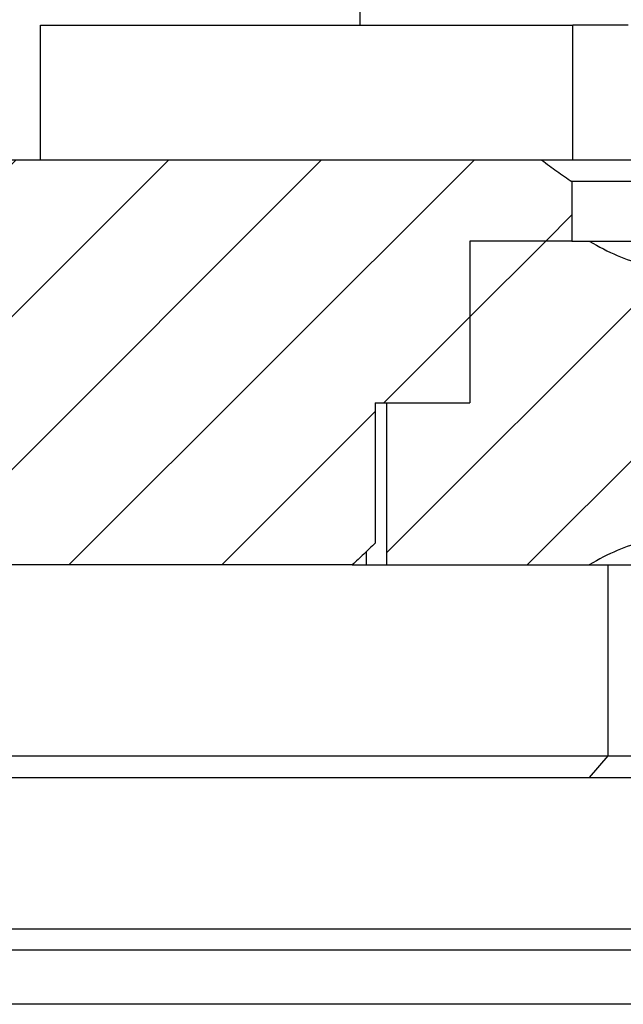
# Model space of a CAD drawing. Extents: x -1765 to 4890, y -3431 to 1272.
# Tile 123 of 189: x 3090.66 to 3096.25, y -2504.75 to -2495.63. Entities that reach past the tile are written whole.
import ezdxf

# ---------------------------------------------------------------- set-up
doc = ezdxf.new("R2010")
doc.units = 0
doc.linetypes.add('DASHED', pattern=[15, 7, -8])
doc.layers.get('0').update_dxf_attribs({"linetype": 'CONTINUOUS'})
doc.layers.add('1', color=7, linetype='CONTINUOUS')
pattern_1 = [(-135, (0, 0), (0.70710678, -0.70710678), [])]

# ---------------------------------------------------------------- blocks, each defined once
blk = doc.blocks.new('PROBECARD_STIFFENER_1', base_point=(3004.5148, -2504.2512))
at = {"color": 5, "linetype": 'DASHED'}
for p, q in [((3094.8292, -2504.2512), (3086.2616, -2504.2512)), ((3095.3312, -2504.2512), (3094.8292, -2504.2512)), ((3099.2281, -2504.2512), (3095.3312, -2504.2512))]:
    blk.add_line(p, q, dxfattribs=at)
at = {"color": 5, "linetype": 'CONTINUOUS'}
blk.add_line((3156.9148, -2504.7512), (3074.0434, -2504.7512), dxfattribs=at)
blk = doc.blocks.new('PROBE_CARD_STIFFENER_E4155', base_point=(3004.5148, -2504.2512))
blk.add_blockref('PROBECARD_STIFFENER_1', (3004.5148, -2504.2512))
blk = doc.blocks.new('PROBE_CARD_STIFFNER_AS4155', base_point=(3004.5148, -2493.2512))
blk.add_blockref('PROBE_CARD_STIFFENER_E4155', (3004.5148, -2504.2512))
blk = doc.blocks.new('NUT_M2_5_0590-1567_PEM1046', base_point=(3091.0546, -2497.6812))
at = {"color": 7, "linetype": 'DASHED'}
for p, q in [((3095.323, -2497.6812), (3094.8313, -2497.6812)), ((3095.423, -2497.6812), (3095.323, -2497.6812)), ((3095.7761, -2497.6812), (3095.423, -2497.6812)), ((3095.7761, -2497.6812), (3095.9351, -2497.6812)), ((3095.9351, -2497.6812), (3095.9546, -2497.6812)), ((3093.9542, -2499.1812), (3094.0611, -2499.1812)), ((3094.0611, -2499.1812), (3094.573, -2499.1812)), ((3094.573, -2499.1812), (3094.8313, -2499.1812)), ((3091.089, -2500.6812), (3091.0546, -2500.6812)), ((3092.8546, -2500.6812), (3091.089, -2500.6812)), ((3093.573, -2500.6812), (3092.8546, -2500.6812)), ((3093.7418, -2500.6812), (3093.573, -2500.6812)), ((3093.7418, -2500.6812), (3093.873, -2500.6812)), ((3093.873, -2500.6812), (3093.9075, -2500.6812)), ((3093.9075, -2500.6812), (3094.0611, -2500.6812)), ((3094.0611, -2500.6812), (3094.8546, -2500.6812)), ((3094.8546, -2500.6812), (3095.423, -2500.6812)), ((3095.423, -2500.6812), (3095.673, -2500.6812)), ((3095.673, -2500.6812), (3095.9351, -2500.6812)), ((3095.9351, -2500.6812), (3096.1107, -2500.6812)), ((3096.1107, -2500.6812), (3096.6546, -2500.6812))]:
    blk.add_line(p, q, dxfattribs=at)
blk = doc.blocks.new('NUT_M2_5_0590-1567_PEM1047', base_point=(3093.873, -2497.6812))
at = {"linetype": 'CONTINUOUS'}
h = blk.add_hatch(dxfattribs=at)
h.set_pattern_fill('USER', color=1, angle=-135, pattern_type=0)
h.set_pattern_definition(pattern_1)
edge = h.paths.add_edge_path()
edge.add_line((3097.923, -2497.6812), (3097.57, -2497.6812))
edge.add_line((3097.57, -2497.6812), (3097.411, -2497.6812))
edge.add_spline(control_points=[(3097.411, -2497.6812), (3097.3276, -2497.7304), (3097.1654, -2497.8163), (3096.9168, -2497.9023), (3096.6733, -2497.9318), (3096.4296, -2497.9024), (3096.1808, -2497.8164), (3096.0186, -2497.7304), (3095.9351, -2497.6812)], knot_values=[0, 0, 0, 0, 0.290352, 0.549524, 0.784632, 1.019892, 1.279216, 1.569834, 1.569834, 1.569834, 1.569834], degree=3, periodic=0)
edge.add_line((3095.9351, -2497.6812), (3095.7761, -2497.6812))
edge.add_line((3095.7761, -2497.6812), (3095.423, -2497.6812))
edge.add_line((3095.423, -2497.6812), (3095.323, -2497.6812))
edge.add_line((3095.323, -2497.6812), (3094.8313, -2497.6812))
edge.add_line((3094.8313, -2497.6812), (3094.8313, -2499.1812))
edge.add_line((3094.8313, -2499.1812), (3094.573, -2499.1812))
edge.add_line((3094.573, -2499.1812), (3094.0611, -2499.1812))
edge.add_line((3094.0611, -2499.1812), (3094.0611, -2500.6812))
edge.add_line((3094.0611, -2500.6812), (3094.8546, -2500.6812))
edge.add_line((3094.8546, -2500.6812), (3095.423, -2500.6812))
edge.add_line((3095.423, -2500.6812), (3095.9351, -2500.6812))
edge.add_spline(control_points=[(3095.9351, -2500.6812), (3096.0185, -2500.6321), (3096.1806, -2500.5462), (3096.4292, -2500.4601), (3096.6728, -2500.4307), (3096.9164, -2500.46), (3097.1652, -2500.5461), (3097.3275, -2500.632), (3097.411, -2500.6812)], knot_values=[0, 0, 0, 0, 0.290352, 0.549524, 0.784632, 1.019892, 1.279216, 1.569834, 1.569834, 1.569834, 1.569834], degree=3, periodic=0)
edge.add_line((3097.411, -2500.6812), (3097.673, -2500.6812))
edge.add_line((3097.673, -2500.6812), (3097.923, -2500.6812))
edge.add_line((3097.923, -2500.6812), (3099.2849, -2500.6812))
edge.add_line((3099.2849, -2500.6812), (3099.2849, -2499.1812))
edge.add_line((3099.2849, -2499.1812), (3098.773, -2499.1812))
edge.add_line((3098.773, -2499.1812), (3098.5148, -2499.1812))
edge.add_line((3098.5148, -2499.1812), (3098.5148, -2497.6812))
edge.add_line((3098.5148, -2497.6812), (3098.023, -2497.6812))
edge.add_line((3098.023, -2497.6812), (3097.923, -2497.6812))
at = {"color": 7, "linetype": 'CONTINUOUS'}
for p, q in [((3095.323, -2497.6812), (3094.8313, -2497.6812)), ((3094.8313, -2497.6812), (3094.8313, -2499.1812)), ((3095.423, -2497.6812), (3095.323, -2497.6812)), ((3095.7761, -2497.6812), (3095.423, -2497.6812)), ((3095.7761, -2497.6812), (3095.9351, -2497.6812)), ((3095.9351, -2497.6812), (3095.9546, -2497.6812)), ((3095.9546, -2497.6812), (3097.411, -2497.6812)), ((3097.411, -2497.6812), (3097.57, -2497.6812)), ((3097.923, -2497.6812), (3097.57, -2497.6812)), ((3098.023, -2497.6812), (3097.923, -2497.6812)), ((3098.5148, -2497.6812), (3098.023, -2497.6812)), ((3098.5148, -2497.6812), (3098.5148, -2499.1812)), ((3094.0611, -2499.1812), (3094.573, -2499.1812)), ((3094.0611, -2500.6812), (3094.0611, -2499.1812)), ((3094.573, -2499.1812), (3094.8313, -2499.1812)), ((3098.5148, -2499.1812), (3098.773, -2499.1812)), ((3098.773, -2499.1812), (3099.2849, -2499.1812)), ((3099.2849, -2500.6812), (3099.2849, -2499.1812)), ((3093.873, -2500.6812), (3093.873, -2500.5575)), ((3099.473, -2500.6812), (3099.473, -2500.5575)), ((3093.873, -2500.6812), (3093.9075, -2500.6812)), ((3093.9075, -2500.6812), (3094.0611, -2500.6812)), ((3094.0611, -2500.6812), (3094.8546, -2500.6812)), ((3094.8546, -2500.6812), (3095.423, -2500.6812)), ((3095.423, -2500.6812), (3095.9351, -2500.6812)), ((3095.9351, -2500.6812), (3096.1107, -2500.6812)), ((3096.1107, -2500.6812), (3096.6546, -2500.6812)), ((3096.6546, -2500.6812), (3096.673, -2500.6812)), ((3096.673, -2500.6812), (3097.411, -2500.6812)), ((3097.411, -2500.6812), (3097.673, -2500.6812)), ((3097.673, -2500.6812), (3097.923, -2500.6812)), ((3097.923, -2500.6812), (3099.2849, -2500.6812)), ((3099.2849, -2500.6812), (3099.473, -2500.6812))]:
    blk.add_line(p, q, dxfattribs=at)
at = {"color": 7, "linetype": 'DASHED'}
for p, q in [((3093.9542, -2499.1812), (3094.0611, -2499.1812)), ((3099.2849, -2499.1812), (3099.3919, -2499.1812))]:
    blk.add_line(p, q, dxfattribs=at)
at = {"color": 7, "linetype": 'CONTINUOUS'}
for points in [[(3095.9351, -2497.6812), (3096.0263, -2497.7351), (3096.1119, -2497.7791), (3096.1934, -2497.8141), (3096.3637, -2497.8872), (3096.5195, -2497.9223), (3096.6733, -2497.9223), (3096.827, -2497.9223), (3096.9827, -2497.8871), (3097.1529, -2497.814), (3097.2343, -2497.779), (3097.3198, -2497.735), (3097.411, -2497.6812)], [(3097.411, -2500.6812), (3097.3197, -2500.6274), (3097.2342, -2500.5834), (3097.1527, -2500.5484), (3096.9823, -2500.4752), (3096.8265, -2500.4401), (3096.6727, -2500.4402), (3096.5191, -2500.4402), (3096.3634, -2500.4754), (3096.1931, -2500.5485), (3096.1117, -2500.5835), (3096.0262, -2500.6274), (3095.9351, -2500.6812)]]:
    blk.add_open_spline(points, degree=3, knots=[0, 0, 0, 0, 0.290616, 0.290616, 0.290616, 0.785181, 0.785181, 0.785181, 1.279443, 1.279443, 1.279443, 1.569794, 1.569794, 1.569794, 1.569794], dxfattribs=at)
blk = doc.blocks.new('PEM_NUT_M2_5_QUARTER_SET_2', base_point=(3091.0546, -2497.6812))
for name, p in [('NUT_M2_5_0590-1567_PEM1046', (3091.0546, -2497.6812)), ('NUT_M2_5_0590-1567_PEM1047', (3093.873, -2497.6812))]:
    blk.add_blockref(name, p)
blk = doc.blocks.new('PEM_NUT_M2_5_SET', base_point=(3091.0546, -2497.6812))
blk.add_blockref('PEM_NUT_M2_5_QUARTER_SET_2', (3091.0546, -2497.6812))
blk = doc.blocks.new('SMA_CONNECTOR_RING', base_point=(3072.005, -2496.9312))
at = {"linetype": 'CONTINUOUS'}
h = blk.add_hatch(dxfattribs=at)
h.set_pattern_fill('USER', color=1, angle=-135, pattern_type=0)
h.set_pattern_definition(pattern_1)
edge = h.paths.add_edge_path()
edge.add_line((3074.0434, -2502.6512), (3087.6554, -2502.6512))
edge.add_spline(control_points=[(3087.6554, -2502.6512), (3087.6897, -2502.6179), (3087.7582, -2502.5512), (3087.8267, -2502.4846), (3087.861, -2502.4512)], knot_values=[0, 0, 0, 0, 0.143422, 0.286844, 0.286844, 0.286844, 0.286844], degree=3, periodic=0)
edge.add_line((3087.861, -2502.4512), (3087.861, -2500.6812))
edge.add_line((3087.861, -2500.6812), (3091.0546, -2500.6812))
edge.add_line((3091.0546, -2500.6812), (3091.089, -2500.6812))
edge.add_line((3091.089, -2500.6812), (3092.8546, -2500.6812))
edge.add_line((3092.8546, -2500.6812), (3093.573, -2500.6812))
edge.add_line((3093.573, -2500.6812), (3093.7418, -2500.6812))
edge.add_spline(control_points=[(3093.7418, -2500.6812), (3093.7771, -2500.6478), (3093.8479, -2500.5811), (3093.9187, -2500.5145), (3093.9542, -2500.4812)], knot_values=[0, 0, 0, 0, 0.145867, 0.291734, 0.291734, 0.291734, 0.291734], degree=3, periodic=0)
edge.add_line((3093.9542, -2500.4812), (3093.9542, -2499.1812))
edge.add_line((3093.9542, -2499.1812), (3094.0611, -2499.1812))
edge.add_line((3094.0611, -2499.1812), (3094.573, -2499.1812))
edge.add_line((3094.573, -2499.1812), (3094.8313, -2499.1812))
edge.add_line((3094.8313, -2499.1812), (3094.8313, -2497.6812))
edge.add_line((3094.8313, -2497.6812), (3095.323, -2497.6812))
edge.add_line((3095.323, -2497.6812), (3095.423, -2497.6812))
edge.add_line((3095.423, -2497.6812), (3095.7761, -2497.6812))
edge.add_line((3095.7761, -2497.6812), (3095.7761, -2497.1312))
edge.add_spline(control_points=[(3095.7761, -2497.1312), (3095.7283, -2497.0995), (3095.6341, -2497.0341), (3095.542, -2496.9659), (3095.4964, -2496.9312)], knot_values=[0, 0, 0, 0, 0.171922, 0.343904, 0.343904, 0.343904, 0.343904], degree=3, periodic=0)
edge.add_line((3095.4964, -2496.9312), (3095.3448, -2496.9312))
edge.add_line((3095.3448, -2496.9312), (3095.123, -2496.9312))
edge.add_line((3095.123, -2496.9312), (3092.5046, -2496.9312))
edge.add_line((3092.5046, -2496.9312), (3090.8546, -2496.9312))
edge.add_line((3090.8546, -2496.9312), (3073.0239, -2496.9312))
edge.add_spline(control_points=[(3073.0239, -2496.9312), (3072.8541, -2497.0979), (3072.5144, -2497.4312), (3072.1748, -2497.7646), (3072.005, -2497.9312)], knot_values=[0, 0, 0, 0, 0.713839, 1.427679, 1.427679, 1.427679, 1.427679], degree=3, periodic=0)
edge.add_line((3072.005, -2497.9312), (3072.005, -2504.2512))
edge.add_line((3072.005, -2504.2512), (3073.5336, -2504.2512))
edge.add_line((3073.5336, -2504.2512), (3073.8394, -2504.2512))
edge.add_spline(control_points=[(3073.8394, -2504.2512), (3073.8734, -2504.2179), (3073.9414, -2504.1512), (3074.0094, -2504.0846), (3074.0434, -2504.0512)], knot_values=[0, 0, 0, 0, 0.142814, 0.285629, 0.285629, 0.285629, 0.285629], degree=3, periodic=0)
edge.add_line((3074.0434, -2504.0512), (3074.0434, -2502.6512))
at = {"color": 7, "linetype": 'CONTINUOUS'}
for p, q in [((3090.8546, -2496.9312), (3073.0239, -2496.9312)), ((3092.5046, -2496.9312), (3090.8546, -2496.9312)), ((3095.123, -2496.9312), (3092.5046, -2496.9312)), ((3095.3448, -2496.9312), (3095.123, -2496.9312)), ((3095.4964, -2496.9312), (3095.3448, -2496.9312)), ((3095.7826, -2496.9312), (3095.4964, -2496.9312)), ((3096.5194, -2496.9312), (3095.7826, -2496.9312)), ((3097.57, -2497.1312), (3095.7761, -2497.1312)), ((3095.7761, -2497.1312), (3095.7761, -2497.6812)), ((3095.323, -2497.6812), (3094.8313, -2497.6812)), ((3094.8313, -2497.6812), (3094.8313, -2499.1812)), ((3095.423, -2497.6812), (3095.323, -2497.6812)), ((3095.7761, -2497.6812), (3095.423, -2497.6812)), ((3093.9542, -2499.1812), (3094.0611, -2499.1812)), ((3093.9542, -2499.1812), (3093.9542, -2500.4812)), ((3094.0611, -2499.1812), (3094.573, -2499.1812)), ((3094.573, -2499.1812), (3094.8313, -2499.1812)), ((3091.0546, -2500.6812), (3087.861, -2500.6812)), ((3091.089, -2500.6812), (3091.0546, -2500.6812)), ((3092.8546, -2500.6812), (3091.089, -2500.6812)), ((3093.573, -2500.6812), (3092.8546, -2500.6812)), ((3093.7418, -2500.6812), (3093.573, -2500.6812)), ((3093.7418, -2500.6812), (3093.873, -2500.6812)), ((3087.861, -2502.4512), (3096.1107, -2502.4512)), ((3096.1107, -2502.4512), (3096.6998, -2502.4512)), ((3087.6554, -2502.6512), (3095.9394, -2502.6512)), ((3095.9394, -2502.6512), (3096.7798, -2502.6512)), ((3074.0434, -2504.0512), (3152.9148, -2504.0512)), ((3094.8292, -2504.2512), (3086.2616, -2504.2512)), ((3099.2281, -2504.2512), (3094.8292, -2504.2512))]:
    blk.add_line(p, q, dxfattribs=at)
at = {"color": 7, "linetype": 'DASHED'}
for p, q in [((3095.7761, -2497.6812), (3095.9351, -2497.6812)), ((3095.9351, -2497.6812), (3095.9546, -2497.6812)), ((3095.9546, -2497.6812), (3097.411, -2497.6812)), ((3093.873, -2500.6812), (3093.9075, -2500.6812)), ((3093.9075, -2500.6812), (3094.0611, -2500.6812)), ((3094.0611, -2500.6812), (3094.8546, -2500.6812)), ((3094.8546, -2500.6812), (3095.423, -2500.6812)), ((3095.423, -2500.6812), (3095.673, -2500.6812)), ((3095.673, -2500.6812), (3095.9351, -2500.6812)), ((3095.9351, -2500.6812), (3096.1107, -2500.6812)), ((3096.1107, -2500.6812), (3096.6546, -2500.6812))]:
    blk.add_line(p, q, dxfattribs=at)
at = {"color": 1, "linetype": 'CONTINUOUS'}
for p, q in [((3096.1107, -2502.4512), (3096.1107, -2500.6812)), ((3095.9394, -2502.6512), (3096.1107, -2502.4512))]:
    blk.add_line(p, q, dxfattribs=at)
at = {"color": 7, "linetype": 'CONTINUOUS'}
for points, knots in [([(3095.4964, -2496.9312), (3095.5441, -2496.9675), (3095.5901, -2497.0015), (3095.6347, -2497.0334), (3095.6835, -2497.0684), (3095.7305, -2497.101), (3095.7761, -2497.1312)], [0, 0, 0, 0, 0.1719821, 0.1719821, 0.1719821, 0.3439037, 0.3439037, 0.3439037, 0.3439037]), ([(3093.9542, -2500.4812), (3093.9194, -2500.5139), (3093.8839, -2500.5472), (3093.8479, -2500.5811), (3093.8131, -2500.6139), (3093.7777, -2500.6473), (3093.7418, -2500.6812)], [0, 0, 0, 0, 0.1458669, 0.1458669, 0.1458669, 0.2917337, 0.2917337, 0.2917337, 0.2917337])]:
    blk.add_open_spline(points, degree=3, knots=knots, dxfattribs=at)
blk = doc.blocks.new('SMA_CONNECTOR_RING_E702571', base_point=(3072.005, -2496.9312))
for name, p in [('SMA_CONNECTOR_RING', (3072.005, -2496.9312)), ('PEM_NUT_M2_5_SET', (3091.0546, -2497.6812))]:
    blk.add_blockref(name, p)
blk = doc.blocks.new('0515-2219__1059', base_point=(3091.5046, -2495.6812))
at = {"color": 7, "linetype": 'DASHED'}
for p, q in [((3091.5046, -2495.6812), (3092.5046, -2495.6812)), ((3092.5046, -2495.6812), (3092.8153, -2495.6812)), ((3092.8153, -2495.6812), (3092.8241, -2495.6812)), ((3092.8241, -2495.6812), (3092.8331, -2495.6812)), ((3092.8331, -2495.6812), (3092.9343, -2495.6812)), ((3092.9343, -2495.6812), (3093.0382, -2495.6812)), ((3093.0382, -2495.6812), (3093.7534, -2495.6812)), ((3093.7534, -2495.6812), (3093.8458, -2495.6812)), ((3093.8458, -2495.6812), (3093.8634, -2495.6812)), ((3093.8634, -2495.6812), (3093.9558, -2495.6812)), ((3093.9558, -2495.6812), (3094.123, -2495.6812)), ((3094.123, -2495.6812), (3094.323, -2495.6812)), ((3094.323, -2495.6812), (3094.438, -2495.6812)), ((3094.438, -2495.6812), (3094.5506, -2495.6812)), ((3094.5506, -2495.6812), (3094.6709, -2495.6812)), ((3094.6709, -2495.6812), (3094.7748, -2495.6812)), ((3094.7748, -2495.6812), (3094.876, -2495.6812)), ((3094.876, -2495.6812), (3094.885, -2495.6812)), ((3094.885, -2495.6812), (3094.8938, -2495.6812)), ((3094.8938, -2495.6812), (3095.5004, -2495.6812)), ((3095.5004, -2495.6812), (3095.5023, -2495.6812)), ((3095.5023, -2495.6812), (3095.506, -2495.6812)), ((3095.506, -2495.6812), (3095.5975, -2495.6812)), ((3095.5975, -2495.6812), (3095.7826, -2495.6812)), ((3095.8358, -2495.6812), (3095.7826, -2495.6812)), ((3095.8477, -2495.6812), (3095.8358, -2495.6812)), ((3095.9283, -2495.6812), (3095.8477, -2495.6812)), ((3096.2046, -2495.6812), (3095.9283, -2495.6812)), ((3093.573, -2500.6812), (3092.8546, -2500.6812)), ((3093.7418, -2500.6812), (3093.573, -2500.6812)), ((3093.7418, -2500.6812), (3093.873, -2500.6812)), ((3093.873, -2500.6812), (3093.9075, -2500.6812)), ((3093.9075, -2500.6812), (3094.0611, -2500.6812)), ((3094.0611, -2500.6812), (3094.8546, -2500.6812))]:
    blk.add_line(p, q, dxfattribs=at)
blk = doc.blocks.new('N2360-20129_SMA_BULKHE1061', base_point=(3090.8546, -2490.2512))
at = {"color": 7, "linetype": 'CONTINUOUS'}
for p, q in [((3090.8546, -2496.9312), (3090.8546, -2495.6812)), ((3090.8546, -2495.6812), (3091.5046, -2495.6812)), ((3091.5046, -2495.6812), (3092.5046, -2495.6812)), ((3092.5046, -2495.6812), (3092.8153, -2495.6812)), ((3092.8153, -2495.6812), (3092.8241, -2495.6812)), ((3092.8241, -2495.6812), (3092.8331, -2495.6812)), ((3092.8331, -2495.6812), (3092.9343, -2495.6812)), ((3092.9343, -2495.6812), (3093.0382, -2495.6812)), ((3093.0382, -2495.6812), (3093.7534, -2495.6812)), ((3093.7534, -2495.6812), (3093.8458, -2495.6812)), ((3093.8458, -2495.6812), (3093.8634, -2495.6812)), ((3093.8634, -2495.6812), (3093.9558, -2495.6812)), ((3093.9558, -2495.6812), (3094.123, -2495.6812)), ((3094.123, -2495.6812), (3094.323, -2495.6812)), ((3094.323, -2495.6812), (3094.438, -2495.6812)), ((3094.438, -2495.6812), (3094.5506, -2495.6812)), ((3094.5506, -2495.6812), (3094.6709, -2495.6812)), ((3094.6709, -2495.6812), (3094.7748, -2495.6812)), ((3094.7748, -2495.6812), (3094.876, -2495.6812)), ((3094.876, -2495.6812), (3094.885, -2495.6812)), ((3094.885, -2495.6812), (3094.8938, -2495.6812)), ((3094.8938, -2495.6812), (3095.5004, -2495.6812)), ((3095.5004, -2495.6812), (3095.5023, -2495.6812)), ((3095.5023, -2495.6812), (3095.506, -2495.6812)), ((3095.506, -2495.6812), (3095.5975, -2495.6812)), ((3095.5975, -2495.6812), (3095.7826, -2495.6812)), ((3095.8358, -2495.6812), (3095.7826, -2495.6812)), ((3095.8477, -2495.6812), (3095.8358, -2495.6812)), ((3095.9283, -2495.6812), (3095.8477, -2495.6812)), ((3096.2046, -2495.6812), (3095.9283, -2495.6812)), ((3096.23, -2495.6812), (3096.2046, -2495.6812)), ((3096.2327, -2495.6812), (3096.23, -2495.6812)), ((3096.2954, -2495.6812), (3096.2327, -2495.6812))]:
    blk.add_line(p, q, dxfattribs=at)
at = {"color": 1, "linetype": 'CONTINUOUS'}
blk.add_line((3095.7826, -2496.9312), (3095.7826, -2495.6812), dxfattribs=at)
at = {"color": 7, "linetype": 'DASHED'}
for p, q in [((3092.5046, -2496.9312), (3090.8546, -2496.9312)), ((3095.123, -2496.9312), (3092.5046, -2496.9312)), ((3095.3448, -2496.9312), (3095.123, -2496.9312)), ((3095.4964, -2496.9312), (3095.3448, -2496.9312)), ((3095.7826, -2496.9312), (3095.4964, -2496.9312)), ((3096.5194, -2496.9312), (3095.7826, -2496.9312))]:
    blk.add_line(p, q, dxfattribs=at)
blk = doc.blocks.new('CONNECTOR__1062', base_point=(3090.8546, -2490.2512))
blk.add_blockref('N2360-20129_SMA_BULKHE1061', (3090.8546, -2490.2512))
blk = doc.blocks.new('N2360-60035_CONNECTOR_1063', base_point=(3090.8546, -2490.2512))
for name, p in [('CONNECTOR__1062', (3090.8546, -2490.2512)), ('0515-2219__1059', (3091.5046, -2495.6812))]:
    blk.add_blockref(name, p)
blk = doc.blocks.new('CONN_QUARTER_SET_4', base_point=(3090.8546, -2490.2512))
blk.add_blockref('N2360-60035_CONNECTOR_1063', (3090.8546, -2490.2512))
blk = doc.blocks.new('SMA_CONNECTOR_RING_ASSY', base_point=(3072.005, -2490.2512))
for name, p in [('CONN_QUARTER_SET_4', (3090.8546, -2490.2512)), ('SMA_CONNECTOR_RING_E702571', (3072.005, -2496.9312))]:
    blk.add_blockref(name, p)
blk = doc.blocks.new('PROBE_CARD_ASSY', base_point=(3004.5148, -2490.2512))
for name, p in [('PROBE_CARD_STIFFNER_AS4155', (3004.5148, -2493.2512)), ('SMA_CONNECTOR_RING_ASSY', (3072.005, -2490.2512))]:
    blk.add_blockref(name, p)
blk = doc.blocks.new('BASE_RING_AUTO', base_point=(2995.9148, -2473.3512))
at = {"color": 4, "linetype": 'CONTINUOUS'}
blk.add_line((3093.8166, -2495.6812), (3093.8166, -2494.3512), dxfattribs=at)
blk = doc.blocks.new('BASE_RING_AUTO_E7018-22551', base_point=(2995.9148, -2473.3512))
blk.add_blockref('BASE_RING_AUTO', (2995.9148, -2473.3512))
blk = doc.blocks.new('BASE_RING_AUTO_ASSY_E72551', base_point=(2995.9148, -2447.8512))
blk.add_blockref('BASE_RING_AUTO_E7018-22551', (2995.9148, -2473.3512))
blk = doc.blocks.new('WPIF_12INCH', base_point=(2906.6148, -2447.8512))
for name, p in [('PROBE_CARD_ASSY', (3004.5148, -2490.2512)), ('BASE_RING_AUTO_ASSY_E72551', (2995.9148, -2447.8512))]:
    blk.add_blockref(name, p)
blk = doc.blocks.new('B-B', base_point=(3030.1612, -2455.8797))
blk.add_blockref('WPIF_12INCH', (2906.6148, -2447.8512))
blk = doc.blocks.new('1', base_point=(2845.4127, -2487.0842))
blk.add_blockref('B-B', (3030.1612, -2455.8797))
blk = doc.blocks.new('E7018-90050', base_point=(2906.6148, -2573.9919))
at = {"layer": '1'}
blk.add_blockref('1', (2845.4127, -2487.0842), dxfattribs=at)

msp = doc.modelspace()

# ---------------------------------------------------------------- block references
msp.add_blockref('E7018-90050', (2906.6148, -2573.9919))

doc.saveas('drawing.dxf')
